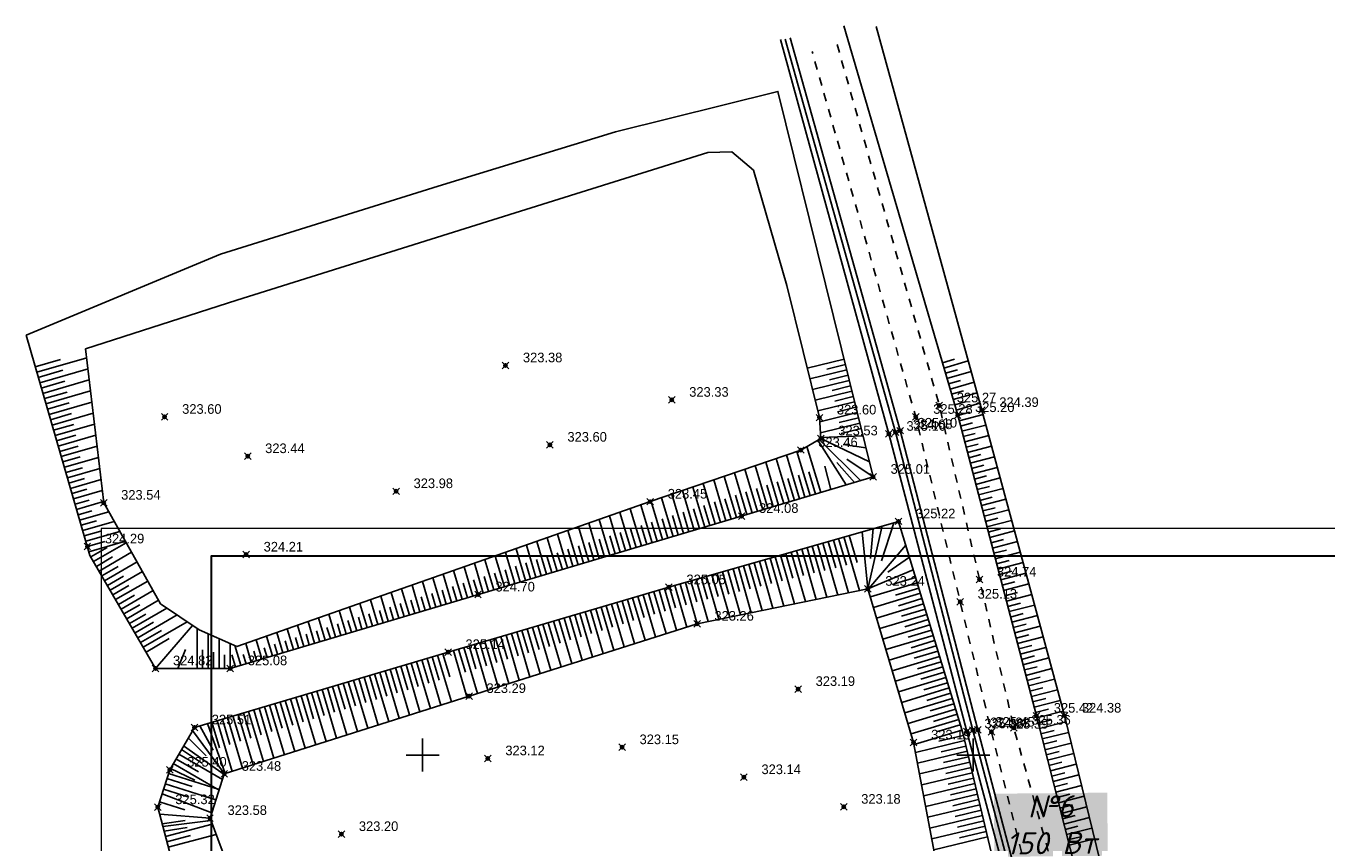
# Model space of a CAD drawing. Header units: metres. Extents: x 703615 to 712205, y 4306166 to 4311183.
# Tile 90 of 256: x 707431 to 707549, y 4306755 to 4306829. Entities that reach past the tile are written whole.
import ezdxf

# ---------------------------------------------------------------- set-up
doc = ezdxf.new("R2010")
doc.units = ezdxf.units.M
doc.header["$LTSCALE"] = 0.5
doc.header["$PDMODE"] = 35
doc.header["$PDSIZE"] = 0.3
doc.linetypes.add('Д_ТРОТ_ТРУБА', pattern=[3, 1.5, -1.5])
for name, color, linetype in [('(001) Сетка', 92, 'Continuous'), ('(004) Точки рельефа', 7, 'Continuous'), ('(025) Дорога', 7, 'Continuous'), ('(027) Гидрография', 7, 'Continuous'), ('(035) Откосы', 7, 'Continuous')]:
    doc.layers.add(name, color=color, linetype=linetype)
doc.layers.add('Рамка  штамп', color=7, linetype='Continuous', lineweight=30)
doc.styles.add('D-431', font='txt')
doc.styles.add('X_ISO', font='isocpeui.ttf')

# ---------------------------------------------------------------- blocks, each defined once
blk = doc.blocks.new('Setka')
at = {"layer": '(001) Сетка'}
for p, q in [((0, 1.5), (0, -1.5)), ((-1.5, 0), (1.5, 0))]:
    blk.add_line(p, q, dxfattribs=at)

msp = doc.modelspace()

# ---------------------------------------------------------------- linework, layer by layer
at = {"layer": '(025) Дорога', "linetype": 'Д_ТРОТ_ТРУБА', "flags": 128}
for points, elevation in [([(707533.14, 4306705.97), (707525.74, 4306738.04), (707519.02, 4306765.09), (707512.15, 4306793.69), (707502.74, 4306826.88)], 325.41), ([(707505.01, 4306827.51), (707514.29, 4306794.73), (707521.06, 4306765.45), (707528.49, 4306738.8), (707535.48, 4306706.54)], 325.25)]:
    msp.add_lwpolyline(points, dxfattribs=dict(at, elevation=elevation))
at = {"layer": '(027) Гидрография', "color": 4, "elevation": 325.07, "flags": 128}
msp.add_lwpolyline([(707530.66, 4306711.72), (707524.68, 4306737.39), (707517.34, 4306765.22), (707510.31, 4306792.29), (707500.29, 4306828.01)], dxfattribs=at)
at = {"layer": '(027) Гидрография', "flags": 128}
for points, elevation in [([(707500.75, 4306828.11), (707510.74, 4306792.44), (707517.8, 4306765.27), (707525.15, 4306737.39), (707531.25, 4306711.24)], 325.23), ([(707530.24, 4306711.2), (707524.2, 4306737.33), (707516.8, 4306765.12), (707509.72, 4306792.14), (707499.88, 4306827.96)], 325.36)]:
    msp.add_lwpolyline(points, dxfattribs=dict(at, elevation=elevation))
at = {"layer": '(035) Откосы'}
for p, q in [((707432.18, 4306798.23, 324.96), (707434.49, 4306798.9, 324.96)), ((707432.32, 4306797.75, 324.96), (707436.86, 4306799.07, 324.96)), ((707505.64, 4306798.94, 324.96), (707502.3, 4306798.12, 324.96)), ((707514.57, 4306798.6, 325.38), (707515.68, 4306798.93, 325.38)), ((707514.71, 4306798.13, 325.38), (707516.92, 4306798.77, 325.38)), ((707432.46, 4306797.27, 324.96), (707434.69, 4306797.92, 324.96)), ((707432.6, 4306796.79, 324.96), (707436.98, 4306798.06, 324.96)), ((707505.88, 4306797.97, 324.96), (707502.54, 4306797.15, 324.96)), ((707505.76, 4306798.45, 324.96), (707504.09, 4306798.04, 324.96)), ((707506, 4306797.48, 324.96), (707504.33, 4306797.07, 324.96)), ((707514.85, 4306797.65, 325.38), (707515.95, 4306797.97, 325.38)), ((707514.99, 4306797.17, 325.38), (707517.19, 4306797.81, 325.38)), ((707432.74, 4306796.31, 324.96), (707434.89, 4306796.94, 324.96)), ((707432.88, 4306795.83, 324.96), (707437.09, 4306797.06, 324.96)), ((707506.12, 4306797, 324.96), (707502.78, 4306796.17, 324.96)), ((707506.24, 4306796.51, 324.96), (707504.57, 4306796.1, 324.96)), ((707515.13, 4306796.69, 325.38), (707516.22, 4306797.01, 325.38)), ((707515.27, 4306796.21, 325.38), (707517.45, 4306796.85, 325.38)), ((707433.02, 4306795.35, 324.96), (707435.09, 4306795.95, 324.96)), ((707433.16, 4306794.87, 324.96), (707437.21, 4306796.05, 324.96)), ((707433.3, 4306794.39, 324.96), (707435.28, 4306794.97, 324.96)), ((707433.44, 4306793.91, 324.96), (707437.33, 4306795.04, 324.96)), ((707506.36, 4306796.03, 324.96), (707503.02, 4306795.2, 324.96)), ((707506.6, 4306795.06, 324.96), (707503.26, 4306794.23, 324.96)), ((707506.48, 4306795.54, 324.96), (707504.81, 4306795.13, 324.96)), ((707515.41, 4306795.74, 325.38), (707516.5, 4306796.05, 325.38)), ((707515.55, 4306795.26, 325.38), (707517.72, 4306795.89, 325.38)), ((707515.69, 4306794.78, 325.38), (707516.77, 4306795.09, 325.38)), ((707515.83, 4306794.3, 325.38), (707517.98, 4306794.93, 325.38)), ((707433.58, 4306793.43, 324.96), (707435.48, 4306793.99, 324.96)), ((707433.72, 4306792.95, 324.96), (707437.45, 4306794.04, 324.96)), ((707506.84, 4306794.09, 324.96), (707503.43, 4306793.25, 324.96)), ((707506.72, 4306794.57, 324.96), (707505.05, 4306794.16, 324.96)), ((707515.96, 4306793.82, 325.38), (707517.05, 4306794.11, 325.38)), ((707516.09, 4306793.34, 325.38), (707518.26, 4306793.91, 325.38)), ((707433.86, 4306792.48, 324.96), (707435.68, 4306793.01, 324.96)), ((707433.99, 4306792, 324.96), (707437.57, 4306793.03, 324.96)), ((707507.08, 4306793.12, 324.96), (707503.5, 4306792.24, 324.96)), ((707506.96, 4306793.6, 324.96), (707505.21, 4306793.17, 324.96)), ((707507.2, 4306792.63, 324.96), (707505.37, 4306792.18, 324.96)), ((707516.22, 4306792.86, 325.38), (707517.3, 4306793.14, 325.38)), ((707516.34, 4306792.38, 325.38), (707518.52, 4306792.95, 325.38)), ((707434.13, 4306791.52, 324.96), (707435.88, 4306792.02, 324.96)), ((707434.27, 4306791.04, 324.96), (707437.68, 4306792.03, 324.96)), ((707516.47, 4306791.9, 325.38), (707517.56, 4306792.18, 325.38)), ((707516.6, 4306791.41, 325.38), (707518.78, 4306791.99, 325.38)), ((707434.41, 4306790.56, 324.96), (707436.08, 4306791.04, 324.96)), ((707434.55, 4306790.08, 324.96), (707437.8, 4306791.02, 324.96)), ((707501.6, 4306786.25, 324.96), (707500.42, 4306790.23, 324.96)), ((707502.56, 4306786.54, 324.96), (707501.36, 4306790.56, 324.96)), ((707503.52, 4306786.82, 324.96), (707502.27, 4306791, 324.96)), ((707516.72, 4306790.93, 325.38), (707517.82, 4306791.22, 325.38)), ((707516.85, 4306790.45, 325.38), (707519.04, 4306791.02, 325.38)), ((707516.97, 4306789.97, 325.38), (707518.07, 4306790.26, 325.38)), ((707434.69, 4306789.6, 324.96), (707436.28, 4306790.06, 324.96)), ((707434.83, 4306789.12, 324.96), (707437.92, 4306790.01, 324.96)), ((707434.97, 4306788.64, 324.96), (707436.47, 4306789.07, 324.96)), ((707498.73, 4306785.4, 324.96), (707497.58, 4306789.26, 324.96)), ((707499.69, 4306785.68, 324.96), (707498.53, 4306789.59, 324.96)), ((707500.65, 4306785.97, 324.96), (707499.47, 4306789.91, 324.96)), ((707517.1, 4306789.49, 325.38), (707519.3, 4306790.06, 325.38)), ((707517.23, 4306789, 325.38), (707518.33, 4306789.29, 325.38)), ((707517.35, 4306788.52, 325.38), (707519.56, 4306789.1, 325.38)), ((707435.11, 4306788.16, 324.96), (707438.04, 4306789.01, 324.96)), ((707435.25, 4306787.68, 324.96), (707436.67, 4306788.09, 324.96)), ((707435.39, 4306787.2, 324.96), (707438.16, 4306788, 324.96)), ((707494.9, 4306784.25, 324.96), (707493.8, 4306787.96, 324.96)), ((707495.86, 4306784.54, 324.96), (707494.74, 4306788.29, 324.96)), ((707496.82, 4306784.82, 324.96), (707495.69, 4306788.61, 324.96)), ((707497.77, 4306785.11, 324.96), (707496.63, 4306788.94, 324.96)), ((707501.13, 4306786.11, 324.96), (707500.54, 4306788.09, 324.96)), ((707502.08, 4306786.39, 324.96), (707501.49, 4306788.4, 324.96)), ((707503.04, 4306786.68, 324.96), (707502.43, 4306788.71, 324.96)), ((707517.48, 4306788.04, 325.38), (707518.58, 4306788.33, 325.38)), ((707517.6, 4306787.56, 325.38), (707519.82, 4306788.14, 325.38)), ((707435.53, 4306786.72, 324.96), (707436.87, 4306787.11, 324.96)), ((707435.67, 4306786.24, 324.96), (707438.28, 4306786.99, 324.96)), ((707491.07, 4306783.11, 324.96), (707490.01, 4306786.66, 324.96)), ((707492.03, 4306783.4, 324.96), (707490.96, 4306786.99, 324.96)), ((707492.99, 4306783.68, 324.96), (707491.9, 4306787.31, 324.96)), ((707493.94, 4306783.97, 324.96), (707492.85, 4306787.64, 324.96)), ((707497.29, 4306784.97, 324.96), (707496.73, 4306786.87, 324.96)), ((707498.25, 4306785.25, 324.96), (707497.68, 4306787.18, 324.96)), ((707499.21, 4306785.54, 324.96), (707498.63, 4306787.48, 324.96)), ((707500.17, 4306785.82, 324.96), (707499.58, 4306787.79, 324.96)), ((707517.73, 4306787.08, 325.38), (707518.84, 4306787.37, 325.38)), ((707517.86, 4306786.6, 325.38), (707520.08, 4306787.18, 325.38)), ((707435.81, 4306785.76, 324.96), (707437.07, 4306786.12, 324.96)), ((707435.94, 4306785.28, 324.96), (707438.39, 4306785.99, 324.96)), ((707488.2, 4306782.26, 324.96), (707487.18, 4306785.68, 324.96)), ((707489.15, 4306782.54, 324.96), (707488.12, 4306786.01, 324.96)), ((707490.11, 4306782.83, 324.96), (707489.07, 4306786.34, 324.96)), ((707493.46, 4306783.83, 324.96), (707492.92, 4306785.65, 324.96)), ((707494.42, 4306784.11, 324.96), (707493.87, 4306785.96, 324.96)), ((707495.38, 4306784.4, 324.96), (707494.82, 4306786.26, 324.96)), ((707496.34, 4306784.68, 324.96), (707495.78, 4306786.57, 324.96)), ((707517.98, 4306786.11, 325.38), (707519.1, 4306786.4, 325.38)), ((707518.11, 4306785.63, 325.38), (707520.34, 4306786.22, 325.38)), ((707436.08, 4306784.8, 324.96), (707437.34, 4306785.16, 324.96)), ((707436.22, 4306784.32, 324.96), (707438.86, 4306785.08, 324.96)), ((707484.37, 4306781.11, 324.96), (707483.4, 4306784.36, 324.96)), ((707485.32, 4306781.4, 324.96), (707484.34, 4306784.69, 324.96)), ((707486.28, 4306781.69, 324.96), (707485.29, 4306785.02, 324.96)), ((707487.24, 4306781.97, 324.96), (707486.23, 4306785.35, 324.96)), ((707489.63, 4306782.68, 324.96), (707489.11, 4306784.43, 324.96)), ((707490.59, 4306782.97, 324.96), (707490.07, 4306784.73, 324.96)), ((707491.55, 4306783.26, 324.96), (707491.02, 4306785.04, 324.96)), ((707492.51, 4306783.54, 324.96), (707491.97, 4306785.34, 324.96)), ((707518.23, 4306785.15, 325.38), (707519.35, 4306785.44, 325.38)), ((707518.36, 4306784.67, 325.38), (707520.6, 4306785.25, 325.38)), ((707518.49, 4306784.19, 325.38), (707519.61, 4306784.48, 325.38)), ((707436.36, 4306783.84, 324.96), (707437.74, 4306784.24, 324.96)), ((707436.5, 4306783.36, 324.96), (707439.36, 4306784.19, 324.96)), ((707436.64, 4306782.88, 324.96), (707438.13, 4306783.31, 324.96)), ((707436.78, 4306782.4, 324.96), (707439.86, 4306783.29, 324.96)), ((707481.49, 4306780.26, 324.96), (707480.57, 4306783.37, 324.96)), ((707482.45, 4306780.54, 324.96), (707481.51, 4306783.7, 324.96)), ((707483.41, 4306780.83, 324.96), (707482.46, 4306784.03, 324.96)), ((707485.8, 4306781.54, 324.96), (707485.31, 4306783.2, 324.96)), ((707486.76, 4306781.83, 324.96), (707486.26, 4306783.51, 324.96)), ((707487.72, 4306782.11, 324.96), (707487.21, 4306783.82, 324.96)), ((707488.68, 4306782.4, 324.96), (707488.16, 4306784.12, 324.96)), ((707518.61, 4306783.7, 325.38), (707520.86, 4306784.29, 325.38)), ((707518.74, 4306783.22, 325.38), (707519.86, 4306783.52, 325.38)), ((707518.87, 4306782.74, 325.38), (707521.12, 4306783.33, 325.38)), ((707436.92, 4306781.92, 324.96), (707438.52, 4306782.38, 324.96)), ((707437.06, 4306781.44, 324.96), (707440.37, 4306782.4, 324.96)), ((707437.48, 4306780.54, 324.96), (707440.45, 4306782.26, 324.96)), ((707477.66, 4306779.12, 324.96), (707476.79, 4306782.04, 324.96)), ((707478.62, 4306779.4, 324.96), (707477.73, 4306782.37, 324.96)), ((707479.58, 4306779.69, 324.96), (707478.68, 4306782.7, 324.96)), ((707480.54, 4306779.97, 324.96), (707479.62, 4306783.04, 324.96)), ((707481.97, 4306780.4, 324.96), (707481.51, 4306781.97, 324.96)), ((707482.93, 4306780.69, 324.96), (707482.46, 4306782.27, 324.96)), ((707483.89, 4306780.97, 324.96), (707483.41, 4306782.58, 324.96)), ((707484.84, 4306781.26, 324.96), (707484.36, 4306782.89, 324.96)), ((707502.76, 4306781.95, 325.14), (707504.09, 4306777.31, 325.14)), ((707503.23, 4306782.09, 325.14), (707503.91, 4306779.75, 325.14)), ((707503.71, 4306782.23, 325.14), (707505.07, 4306777.51, 325.14)), ((707504.19, 4306782.36, 325.14), (707504.88, 4306779.99, 325.14)), ((707504.67, 4306782.5, 325.14), (707506.05, 4306777.71, 325.14)), ((707505.15, 4306782.64, 325.14), (707505.85, 4306780.22, 325.14)), ((707505.63, 4306782.78, 325.14), (707507.03, 4306777.91, 325.14)), ((707506.11, 4306782.91, 325.14), (707506.82, 4306780.46, 325.14)), ((707518.99, 4306782.26, 325.38), (707520.12, 4306782.55, 325.38)), ((707519.12, 4306781.78, 325.38), (707521.38, 4306782.37, 325.38)), ((707437.23, 4306780.97, 324.96), (707438.72, 4306781.84, 324.96)), ((707437.74, 4306780.11, 324.96), (707439.21, 4306780.97, 324.96)), ((707437.99, 4306779.68, 324.96), (707440.94, 4306781.39, 324.96)), ((707474.79, 4306778.26, 324.96), (707473.96, 4306781.05, 324.96)), ((707475.75, 4306778.55, 324.96), (707474.9, 4306781.38, 324.96)), ((707476.7, 4306778.83, 324.96), (707475.85, 4306781.71, 324.96)), ((707479.1, 4306779.55, 324.96), (707478.65, 4306781.04, 324.96)), ((707480.06, 4306779.83, 324.96), (707479.6, 4306781.35, 324.96)), ((707481.01, 4306780.12, 324.96), (707480.55, 4306781.66, 324.96)), ((707498.92, 4306780.85, 325.14), (707500.16, 4306776.51, 325.14)), ((707499.4, 4306780.98, 325.14), (707500.03, 4306778.8, 325.14)), ((707499.88, 4306781.12, 325.14), (707501.14, 4306776.71, 325.14)), ((707500.36, 4306781.26, 325.14), (707501, 4306779.03, 325.14)), ((707500.84, 4306781.4, 325.14), (707502.13, 4306776.91, 325.14)), ((707501.32, 4306781.54, 325.14), (707501.97, 4306779.27, 325.14)), ((707501.8, 4306781.67, 325.14), (707503.11, 4306777.11, 325.14)), ((707502.28, 4306781.81, 325.14), (707502.94, 4306779.51, 325.14)), ((707519.24, 4306781.3, 325.38), (707520.38, 4306781.59, 325.38)), ((707519.37, 4306780.81, 325.38), (707521.64, 4306781.41, 325.38)), ((707438.24, 4306779.25, 324.96), (707439.71, 4306780.1, 324.96)), ((707438.49, 4306778.81, 324.96), (707441.43, 4306780.52, 324.96)), ((707438.99, 4306777.95, 324.96), (707441.92, 4306779.65, 324.96)), ((707470.96, 4306777.12, 324.96), (707470.18, 4306779.73, 324.96)), ((707471.92, 4306777.4, 324.96), (707471.13, 4306780.06, 324.96)), ((707472.87, 4306777.69, 324.96), (707472.07, 4306780.39, 324.96)), ((707473.83, 4306777.98, 324.96), (707473.01, 4306780.72, 324.96)), ((707475.27, 4306778.4, 324.96), (707474.85, 4306779.81, 324.96)), ((707476.23, 4306778.69, 324.96), (707475.8, 4306780.12, 324.96)), ((707477.18, 4306778.97, 324.96), (707476.75, 4306780.43, 324.96)), ((707478.14, 4306779.26, 324.96), (707477.7, 4306780.73, 324.96)), ((707494.6, 4306779.61, 325.14), (707495.17, 4306777.6, 325.14)), ((707495.08, 4306779.74, 325.14), (707496.24, 4306775.7, 325.14)), ((707495.56, 4306779.88, 325.14), (707496.14, 4306777.84, 325.14)), ((707496.04, 4306780.02, 325.14), (707497.22, 4306775.9, 325.14)), ((707496.52, 4306780.16, 325.14), (707497.11, 4306778.08, 325.14)), ((707497, 4306780.3, 325.14), (707498.2, 4306776.1, 325.14)), ((707497.48, 4306780.43, 325.14), (707498.08, 4306778.32, 325.14)), ((707497.96, 4306780.57, 325.14), (707499.18, 4306776.3, 325.14)), ((707498.44, 4306780.71, 325.14), (707499.05, 4306778.56, 325.14)), ((707519.5, 4306780.33, 325.38), (707520.63, 4306780.63, 325.38)), ((707519.62, 4306779.85, 325.38), (707521.9, 4306780.45, 325.38)), ((707519.75, 4306779.37, 325.38), (707520.89, 4306779.67, 325.38)), ((707438.74, 4306778.38, 324.96), (707440.2, 4306779.23, 324.96)), ((707439.49, 4306777.09, 324.96), (707442.41, 4306778.78, 324.96)), ((707467.13, 4306775.98, 324.96), (707466.41, 4306778.4, 324.96)), ((707468.09, 4306776.26, 324.96), (707467.35, 4306778.73, 324.96)), ((707469.04, 4306776.55, 324.96), (707468.29, 4306779.07, 324.96)), ((707470, 4306776.83, 324.96), (707469.24, 4306779.4, 324.96)), ((707471.44, 4306777.26, 324.96), (707471.05, 4306778.58, 324.96)), ((707472.4, 4306777.55, 324.96), (707472, 4306778.89, 324.96)), ((707473.35, 4306777.83, 324.96), (707472.95, 4306779.19, 324.96)), ((707474.31, 4306778.12, 324.96), (707473.9, 4306779.5, 324.96)), ((707490.76, 4306778.5, 325.14), (707491.3, 4306776.63, 325.14)), ((707491.24, 4306778.64, 325.14), (707492.31, 4306774.9, 325.14)), ((707491.72, 4306778.78, 325.14), (707492.26, 4306776.89, 325.14)), ((707492.2, 4306778.92, 325.14), (707493.29, 4306775.1, 325.14)), ((707492.68, 4306779.05, 325.14), (707493.23, 4306777.13, 325.14)), ((707493.16, 4306779.19, 325.14), (707494.28, 4306775.3, 325.14)), ((707493.64, 4306779.33, 325.14), (707494.2, 4306777.37, 325.14)), ((707494.12, 4306779.47, 325.14), (707495.26, 4306775.5, 325.14)), ((707512.28, 4306778.62, 325.14), (707508.03, 4306777.33, 325.14)), ((707512.14, 4306779.1, 325.14), (707510.01, 4306778.45, 325.14)), ((707519.87, 4306778.89, 325.38), (707522.16, 4306779.48, 325.38)), ((707520, 4306778.4, 325.38), (707521.14, 4306778.7, 325.38)), ((707520.13, 4306777.92, 325.38), (707522.42, 4306778.52, 325.38)), ((707439.24, 4306777.52, 324.96), (707440.7, 4306778.37, 324.96)), ((707439.74, 4306776.65, 324.96), (707441.2, 4306777.5, 324.96)), ((707439.99, 4306776.22, 324.96), (707442.9, 4306777.91, 324.96)), ((707464.25, 4306775.12, 324.96), (707463.57, 4306777.41, 324.96)), ((707465.21, 4306775.41, 324.96), (707464.52, 4306777.74, 324.96)), ((707466.17, 4306775.69, 324.96), (707465.46, 4306778.07, 324.96)), ((707467.61, 4306776.12, 324.96), (707467.24, 4306777.34, 324.96)), ((707468.56, 4306776.41, 324.96), (707468.19, 4306777.65, 324.96)), ((707469.52, 4306776.69, 324.96), (707469.14, 4306777.96, 324.96)), ((707470.48, 4306776.98, 324.96), (707470.09, 4306778.27, 324.96)), ((707486.44, 4306777.24, 325.14), (707487.57, 4306773.4, 325.14)), ((707486.92, 4306777.38, 325.14), (707487.49, 4306775.47, 325.14)), ((707487.4, 4306777.52, 325.14), (707488.53, 4306773.7, 325.14)), ((707487.88, 4306777.67, 325.14), (707488.44, 4306775.76, 325.14)), ((707488.36, 4306777.81, 325.14), (707489.48, 4306774, 325.14)), ((707488.84, 4306777.95, 325.14), (707489.4, 4306776.05, 325.14)), ((707489.32, 4306778.09, 325.14), (707490.43, 4306774.31, 325.14)), ((707489.8, 4306778.23, 325.14), (707490.34, 4306776.34, 325.14)), ((707490.28, 4306778.37, 325.14), (707491.36, 4306774.6, 325.14)), ((707512.57, 4306777.67, 325.14), (707508.31, 4306776.37, 325.14)), ((707512.43, 4306778.14, 325.14), (707510.3, 4306777.5, 325.14)), ((707520.25, 4306777.44, 325.38), (707521.4, 4306777.74, 325.38)), ((707520.38, 4306776.96, 325.38), (707522.68, 4306777.56, 325.38)), ((707440.24, 4306775.79, 324.96), (707441.69, 4306776.63, 324.96)), ((707440.5, 4306775.36, 324.96), (707443.39, 4306777.04, 324.96)), ((707441, 4306774.49, 324.96), (707444.14, 4306776.32, 324.96)), ((707460.42, 4306773.98, 324.96), (707459.8, 4306776.09, 324.96)), ((707461.38, 4306774.27, 324.96), (707460.74, 4306776.42, 324.96)), ((707462.34, 4306774.55, 324.96), (707461.68, 4306776.75, 324.96)), ((707463.3, 4306774.84, 324.96), (707462.63, 4306777.08, 324.96)), ((707463.78, 4306774.98, 324.96), (707463.44, 4306776.11, 324.96)), ((707464.73, 4306775.26, 324.96), (707464.39, 4306776.42, 324.96)), ((707465.69, 4306775.55, 324.96), (707465.34, 4306776.73, 324.96)), ((707466.65, 4306775.84, 324.96), (707466.29, 4306777.04, 324.96)), ((707482.61, 4306776.12, 325.14), (707483.77, 4306772.19, 325.14)), ((707483.09, 4306776.26, 325.14), (707483.67, 4306774.3, 325.14)), ((707483.57, 4306776.4, 325.14), (707484.72, 4306772.49, 325.14)), ((707484.05, 4306776.54, 325.14), (707484.62, 4306774.59, 325.14)), ((707484.53, 4306776.68, 325.14), (707485.67, 4306772.8, 325.14)), ((707485.01, 4306776.82, 325.14), (707485.58, 4306774.88, 325.14)), ((707485.49, 4306776.96, 325.14), (707486.62, 4306773.1, 325.14)), ((707485.97, 4306777.1, 325.14), (707486.53, 4306775.18, 325.14)), ((707512.86, 4306776.71, 325.14), (707508.6, 4306775.42, 325.14)), ((707512.71, 4306777.19, 325.14), (707510.58, 4306776.54, 325.14)), ((707513, 4306776.23, 325.14), (707510.87, 4306775.59, 325.14)), ((707520.5, 4306776.48, 325.38), (707521.66, 4306776.78, 325.38)), ((707520.63, 4306776, 325.38), (707522.94, 4306776.6, 325.38)), ((707440.75, 4306774.92, 324.96), (707442.22, 4306775.78, 324.96)), ((707441.25, 4306774.06, 324.96), (707442.93, 4306775.04, 324.96)), ((707441.5, 4306773.63, 324.96), (707445.07, 4306775.7, 324.96)), ((707442, 4306772.76, 324.96), (707445.99, 4306775.08, 324.96)), ((707457.55, 4306773.12, 324.96), (707456.96, 4306775.09, 324.96)), ((707458.51, 4306773.41, 324.96), (707457.91, 4306775.43, 324.96)), ((707459.47, 4306773.7, 324.96), (707458.85, 4306775.76, 324.96)), ((707459.95, 4306773.84, 324.96), (707459.63, 4306774.88, 324.96)), ((707460.9, 4306774.12, 324.96), (707460.59, 4306775.19, 324.96)), ((707461.86, 4306774.41, 324.96), (707461.54, 4306775.5, 324.96)), ((707462.82, 4306774.69, 324.96), (707462.49, 4306775.8, 324.96)), ((707478.3, 4306774.85, 325.14), (707478.89, 4306772.84, 325.14)), ((707478.78, 4306774.99, 325.14), (707479.96, 4306770.98, 325.14)), ((707479.26, 4306775.13, 325.14), (707479.85, 4306773.13, 325.14)), ((707479.74, 4306775.27, 325.14), (707480.91, 4306771.29, 325.14)), ((707480.22, 4306775.41, 325.14), (707480.8, 4306773.43, 325.14)), ((707480.7, 4306775.56, 325.14), (707481.86, 4306771.59, 325.14)), ((707481.18, 4306775.7, 325.14), (707481.76, 4306773.72, 325.14)), ((707481.65, 4306775.84, 325.14), (707482.81, 4306771.89, 325.14)), ((707482.13, 4306775.98, 325.14), (707482.71, 4306774.01, 325.14)), ((707513.15, 4306775.75, 325.14), (707508.88, 4306774.46, 325.14)), ((707513.29, 4306775.28, 325.14), (707511.16, 4306774.63, 325.14)), ((707520.76, 4306775.51, 325.38), (707521.91, 4306775.82, 325.38)), ((707520.88, 4306775.03, 325.38), (707523.2, 4306775.64, 325.38)), ((707521.01, 4306774.55, 325.38), (707522.17, 4306774.85, 325.38)), ((707441.75, 4306773.2, 324.96), (707443.64, 4306774.29, 324.96)), ((707446.89, 4306770.84, 324.96), (707446.89, 4306774.47, 324.96)), ((707447.89, 4306770.84, 324.96), (707447.89, 4306773.99, 324.96)), ((707453.72, 4306771.98, 324.96), (707453.19, 4306773.77, 324.96)), ((707454.68, 4306772.27, 324.96), (707454.13, 4306774.1, 324.96)), ((707455.64, 4306772.55, 324.96), (707455.08, 4306774.43, 324.96)), ((707456.59, 4306772.84, 324.96), (707456.02, 4306774.76, 324.96)), ((707457.07, 4306772.98, 324.96), (707456.78, 4306773.96, 324.96)), ((707458.03, 4306773.27, 324.96), (707457.73, 4306774.26, 324.96)), ((707458.99, 4306773.55, 324.96), (707458.68, 4306774.57, 324.96)), ((707474.47, 4306773.73, 325.14), (707475.07, 4306771.68, 325.14)), ((707474.95, 4306773.87, 325.14), (707476.15, 4306769.78, 325.14)), ((707475.43, 4306774.01, 325.14), (707476.03, 4306771.97, 325.14)), ((707475.91, 4306774.15, 325.14), (707477.1, 4306770.08, 325.14)), ((707476.38, 4306774.29, 325.14), (707476.98, 4306772.26, 325.14)), ((707476.86, 4306774.43, 325.14), (707478.05, 4306770.38, 325.14)), ((707477.34, 4306774.57, 325.14), (707477.94, 4306772.55, 325.14)), ((707477.82, 4306774.71, 325.14), (707479, 4306770.68, 325.14)), ((707513.44, 4306774.8, 325.14), (707509.17, 4306773.5, 325.14)), ((707513.73, 4306773.84, 325.14), (707509.45, 4306772.55, 325.14)), ((707513.58, 4306774.32, 325.14), (707511.45, 4306773.67, 325.14)), ((707521.14, 4306774.07, 325.38), (707523.46, 4306774.68, 325.38)), ((707521.26, 4306773.59, 325.38), (707522.42, 4306773.89, 325.38)), ((707521.39, 4306773.1, 325.38), (707523.72, 4306773.71, 325.38)), ((707442.25, 4306772.33, 324.96), (707444.35, 4306773.55, 324.96)), ((707447.39, 4306770.84, 324.96), (707447.39, 4306772.52, 324.96)), ((707448.89, 4306770.84, 324.96), (707448.89, 4306773.55, 324.96)), ((707449.89, 4306770.84, 324.96), (707449.89, 4306773.11, 324.96)), ((707450.85, 4306771.13, 324.96), (707450.31, 4306772.92, 324.96)), ((707451.81, 4306771.41, 324.96), (707451.3, 4306773.11, 324.96)), ((707452.76, 4306771.7, 324.96), (707452.24, 4306773.44, 324.96)), ((707453.24, 4306771.84, 324.96), (707452.98, 4306772.72, 324.96)), ((707454.2, 4306772.13, 324.96), (707453.93, 4306773.03, 324.96)), ((707455.16, 4306772.41, 324.96), (707454.88, 4306773.34, 324.96)), ((707456.11, 4306772.7, 324.96), (707455.83, 4306773.65, 324.96)), ((707470.64, 4306772.6, 325.14), (707471.25, 4306770.51, 325.14)), ((707471.11, 4306772.74, 325.14), (707472.34, 4306768.57, 325.14)), ((707471.59, 4306772.88, 325.14), (707472.21, 4306770.8, 325.14)), ((707472.07, 4306773.02, 325.14), (707473.29, 4306768.87, 325.14)), ((707472.55, 4306773.16, 325.14), (707473.16, 4306771.09, 325.14)), ((707473.03, 4306773.3, 325.14), (707474.24, 4306769.17, 325.14)), ((707473.51, 4306773.45, 325.14), (707474.12, 4306771.38, 325.14)), ((707473.99, 4306773.59, 325.14), (707475.2, 4306769.47, 325.14)), ((707514.02, 4306772.89, 325.14), (707509.74, 4306771.59, 325.14)), ((707513.87, 4306773.37, 325.14), (707511.73, 4306772.72, 325.14)), ((707521.51, 4306772.62, 325.38), (707522.68, 4306772.93, 325.38)), ((707521.64, 4306772.14, 325.38), (707523.98, 4306772.75, 325.38)), ((707448.39, 4306770.84, 324.96), (707448.39, 4306772.31, 324.96)), ((707449.39, 4306770.84, 324.96), (707449.39, 4306772.09, 324.96)), ((707450.37, 4306770.98, 324.96), (707450.04, 4306772.08, 324.96)), ((707451.33, 4306771.27, 324.96), (707451.08, 4306772.11, 324.96)), ((707452.28, 4306771.55, 324.96), (707452.03, 4306772.41, 324.96)), ((707466.97, 4306769.2, 325.14), (707466.34, 4306771.33, 325.14)), ((707468.08, 4306767.21, 325.14), (707466.82, 4306771.47, 325.14)), ((707467.93, 4306769.49, 325.14), (707467.29, 4306771.61, 325.14)), ((707469.03, 4306767.51, 325.14), (707467.77, 4306771.75, 325.14)), ((707468.88, 4306769.78, 325.14), (707468.25, 4306771.9, 325.14)), ((707469.98, 4306767.82, 325.14), (707468.72, 4306772.04, 325.14)), ((707469.83, 4306770.07, 325.14), (707469.2, 4306772.18, 325.14)), ((707470.16, 4306772.46, 325.14), (707471.39, 4306768.26, 325.14)), ((707514.31, 4306771.93, 325.14), (707510.02, 4306770.63, 325.14)), ((707514.16, 4306772.41, 325.14), (707512.02, 4306771.76, 325.14)), ((707514.45, 4306771.45, 325.14), (707512.31, 4306770.8, 325.14)), ((707521.77, 4306771.66, 325.38), (707522.94, 4306771.97, 325.38)), ((707521.89, 4306771.18, 325.38), (707524.24, 4306771.79, 325.38)), ((707463.17, 4306768.03, 325.14), (707462.53, 4306770.2, 325.14)), ((707464.29, 4306766.01, 325.14), (707463, 4306770.34, 325.14)), ((707464.12, 4306768.32, 325.14), (707463.48, 4306770.48, 325.14)), ((707465.24, 4306766.31, 325.14), (707463.96, 4306770.62, 325.14)), ((707465.07, 4306768.61, 325.14), (707464.43, 4306770.76, 325.14)), ((707466.19, 4306766.61, 325.14), (707464.91, 4306770.91, 325.14)), ((707466.02, 4306768.9, 325.14), (707465.39, 4306771.05, 325.14)), ((707467.13, 4306766.91, 325.14), (707465.86, 4306771.19, 325.14)), ((707514.6, 4306770.98, 325.14), (707510.31, 4306769.67, 325.14)), ((707514.74, 4306770.5, 325.14), (707512.6, 4306769.85, 325.14)), ((707522.02, 4306770.7, 325.38), (707523.19, 4306771, 325.38)), ((707522.14, 4306770.21, 325.38), (707524.5, 4306770.83, 325.38)), ((707459.37, 4306766.86, 325.14), (707458.72, 4306769.07, 325.14)), ((707460.5, 4306764.8, 325.14), (707459.19, 4306769.21, 325.14)), ((707460.32, 4306767.15, 325.14), (707459.67, 4306769.35, 325.14)), ((707461.45, 4306765.1, 325.14), (707460.15, 4306769.49, 325.14)), ((707461.27, 4306767.44, 325.14), (707460.62, 4306769.63, 325.14)), ((707462.4, 4306765.4, 325.14), (707461.1, 4306769.77, 325.14)), ((707462.22, 4306767.73, 325.14), (707461.57, 4306769.92, 325.14)), ((707463.34, 4306765.7, 325.14), (707462.05, 4306770.06, 325.14)), ((707514.89, 4306770.02, 325.14), (707510.59, 4306768.72, 325.14)), ((707515.18, 4306769.07, 325.14), (707510.88, 4306767.76, 325.14)), ((707515.03, 4306769.54, 325.14), (707512.88, 4306768.89, 325.14)), ((707522.27, 4306769.73, 325.38), (707523.45, 4306770.04, 325.38)), ((707522.4, 4306769.25, 325.38), (707524.76, 4306769.87, 325.38)), ((707522.52, 4306768.77, 325.38), (707523.7, 4306769.08, 325.38)), ((707455.76, 4306763.29, 325.14), (707454.43, 4306767.79, 325.14)), ((707455.57, 4306765.69, 325.14), (707454.9, 4306767.93, 325.14)), ((707456.71, 4306763.59, 325.14), (707455.38, 4306768.08, 325.14)), ((707456.52, 4306765.98, 325.14), (707455.86, 4306768.22, 325.14)), ((707457.66, 4306763.9, 325.14), (707456.33, 4306768.36, 325.14)), ((707457.47, 4306766.27, 325.14), (707456.81, 4306768.5, 325.14)), ((707458.6, 4306764.2, 325.14), (707457.29, 4306768.64, 325.14)), ((707458.42, 4306766.57, 325.14), (707457.76, 4306768.78, 325.14)), ((707459.55, 4306764.5, 325.14), (707458.24, 4306768.93, 325.14)), ((707515.47, 4306768.11, 325.14), (707511.16, 4306766.8, 325.14)), ((707515.32, 4306768.59, 325.14), (707513.17, 4306767.93, 325.14)), ((707522.65, 4306768.29, 325.38), (707525.02, 4306768.91, 325.38)), ((707522.77, 4306767.8, 325.38), (707523.96, 4306768.12, 325.38)), ((707522.9, 4306767.32, 325.38), (707525.28, 4306767.94, 325.38)), ((707451.97, 4306762.09, 325.14), (707450.61, 4306766.66, 325.14)), ((707451.77, 4306764.52, 325.14), (707451.09, 4306766.8, 325.14)), ((707452.92, 4306762.39, 325.14), (707451.57, 4306766.94, 325.14)), ((707452.72, 4306764.81, 325.14), (707452.04, 4306767.09, 325.14)), ((707453.87, 4306762.69, 325.14), (707452.52, 4306767.23, 325.14)), ((707453.67, 4306765.1, 325.14), (707453, 4306767.37, 325.14)), ((707454.81, 4306762.99, 325.14), (707453.47, 4306767.51, 325.14)), ((707454.62, 4306765.4, 325.14), (707453.95, 4306767.65, 325.14)), ((707515.76, 4306767.15, 325.14), (707511.45, 4306765.85, 325.14)), ((707515.61, 4306767.63, 325.14), (707513.46, 4306766.98, 325.14)), ((707515.9, 4306766.68, 325.14), (707513.75, 4306766.02, 325.14)), ((707523.03, 4306766.84, 325.38), (707524.22, 4306767.15, 325.38)), ((707523.15, 4306766.36, 325.38), (707525.54, 4306766.97, 325.38)), ((707448.92, 4306763.64, 325.14), (707448.23, 4306765.95, 325.14)), ((707450.08, 4306761.48, 325.14), (707448.71, 4306766.1, 325.14)), ((707449.87, 4306763.94, 325.14), (707449.18, 4306766.24, 325.14)), ((707451.02, 4306761.78, 325.14), (707449.66, 4306766.38, 325.14)), ((707450.82, 4306764.23, 325.14), (707450.14, 4306766.52, 325.14)), ((707516.05, 4306766.2, 325.14), (707511.73, 4306764.89, 325.14)), ((707516.19, 4306765.72, 325.14), (707514.03, 4306765.07, 325.14)), ((707523.27, 4306765.88, 325.38), (707524.47, 4306766.18, 325.38)), ((707523.4, 4306765.39, 325.38), (707525.79, 4306766, 325.38)), ((707516.34, 4306765.24, 325.14), (707512, 4306763.93, 325.14)), ((707516.59, 4306764.28, 325.14), (707512.13, 4306763.21, 325.14)), ((707516.47, 4306764.76, 325.14), (707514.25, 4306764.23, 325.14)), ((707523.52, 4306764.91, 325.38), (707524.71, 4306765.21, 325.38)), ((707523.64, 4306764.43, 325.38), (707526.02, 4306765.03, 325.38)), ((707523.76, 4306763.95, 325.38), (707524.95, 4306764.25, 325.38)), ((707449.19, 4306760.74, 325.14), (707445.22, 4306763.05, 325.14)), ((707447.39, 4306762.19, 325.14), (707445.47, 4306763.48, 325.14)), ((707516.82, 4306763.31, 325.14), (707512.32, 4306762.23, 325.14)), ((707516.7, 4306763.79, 325.14), (707514.46, 4306763.25, 325.14)), ((707523.89, 4306763.46, 325.38), (707526.26, 4306764.06, 325.38)), ((707524.01, 4306762.98, 325.38), (707525.19, 4306763.28, 325.38)), ((707524.13, 4306762.5, 325.38), (707526.5, 4306763.1, 325.38)), ((707448.88, 4306759.77, 325.14), (707444.72, 4306762.19, 325.14)), ((707447, 4306761.44, 325.14), (707444.97, 4306762.62, 325.14)), ((707517.05, 4306762.33, 325.14), (707512.5, 4306761.25, 325.14)), ((707516.93, 4306762.82, 325.14), (707514.67, 4306762.28, 325.14)), ((707524.25, 4306762.01, 325.38), (707525.43, 4306762.31, 325.38)), ((707524.38, 4306761.53, 325.38), (707526.73, 4306762.13, 325.38)), ((707446.45, 4306760.1, 325.14), (707444.14, 4306760.83, 325.14)), ((707448.9, 4306759.84, 325.14), (707444.29, 4306761.3, 325.14)), ((707446.69, 4306760.69, 325.14), (707444.47, 4306761.76, 325.14)), ((707517.28, 4306761.36, 325.14), (707512.69, 4306760.26, 325.14)), ((707517.17, 4306761.85, 325.14), (707514.88, 4306761.3, 325.14)), ((707517.4, 4306760.88, 325.14), (707515.09, 4306760.32, 325.14)), ((707524.5, 4306761.05, 325.38), (707525.68, 4306761.35, 325.38)), ((707524.62, 4306760.57, 325.38), (707526.97, 4306761.16, 325.38)), ((707446.14, 4306759.15, 325.14), (707443.84, 4306759.88, 325.14)), ((707448.6, 4306758.9, 325.14), (707443.99, 4306760.35, 325.14)), ((707517.52, 4306760.39, 325.14), (707512.88, 4306759.28, 325.14)), ((707517.63, 4306759.91, 325.14), (707515.3, 4306759.35, 325.14)), ((707524.74, 4306760.08, 325.38), (707525.92, 4306760.38, 325.38)), ((707524.87, 4306759.6, 325.38), (707527.21, 4306760.19, 325.38)), ((707517.75, 4306759.42, 325.14), (707513.06, 4306758.3, 325.14)), ((707517.98, 4306758.45, 325.14), (707513.25, 4306757.32, 325.14)), ((707517.86, 4306758.93, 325.14), (707515.51, 4306758.37, 325.14)), ((707524.99, 4306759.12, 325.38), (707526.16, 4306759.41, 325.38)), ((707525.11, 4306758.63, 325.38), (707527.44, 4306759.23, 325.38)), ((707525.23, 4306758.15, 325.38), (707526.4, 4306758.45, 325.38)), ((707518.21, 4306757.48, 325.14), (707513.43, 4306756.33, 325.14)), ((707518.1, 4306757.96, 325.14), (707515.72, 4306757.39, 325.14)), ((707525.36, 4306757.67, 325.38), (707527.68, 4306758.26, 325.38)), ((707525.48, 4306757.19, 325.38), (707526.64, 4306757.48, 325.38)), ((707525.6, 4306756.7, 325.38), (707527.92, 4306757.29, 325.38)), ((707445.99, 4306756.38, 325.14), (707443.9, 4306756.05, 325.14)), ((707448.27, 4306756.69, 325.14), (707444.02, 4306755.57, 325.14)), ((707518.45, 4306756.51, 325.14), (707513.62, 4306755.35, 325.14)), ((707518.33, 4306756.99, 325.14), (707515.93, 4306756.42, 325.14)), ((707518.56, 4306756.02, 325.14), (707516.14, 4306755.44, 325.14)), ((707525.72, 4306756.22, 325.38), (707526.88, 4306756.51, 325.38)), ((707525.85, 4306755.74, 325.38), (707528.15, 4306756.32, 325.38)), ((707446.3, 4306755.66, 325.14), (707444.15, 4306755.09, 325.14)), ((707448.62, 4306755.76, 325.14), (707444.27, 4306754.61, 325.14)), ((707518.68, 4306755.54, 325.14), (707513.8, 4306754.37, 325.14)), ((707525.97, 4306755.26, 325.38), (707527.12, 4306755.55, 325.38)), ((707526.09, 4306754.77, 325.38), (707528.39, 4306755.36, 325.38))]:
    msp.add_line(p, q, dxfattribs=at)
at = {"layer": '(035) Откосы', "flags": 128}
for points, elevation in [([(707530.26, 4306738.36), (707523.11, 4306766.54), (707515.96, 4306793.85), (707505.63, 4306829.2)], 325.38), ([(707508.56, 4306829.16), (707518.15, 4306794.3), (707525.65, 4306766.55), (707532.4, 4306738.92)], 324.35), ([(707431.35, 4306801.11), (707449, 4306808.48), (707468.77, 4306814.65), (707484.87, 4306819.58), (707499.63, 4306823.25), (707508.28, 4306788.24), (707449.9, 4306770.84), (707443.12, 4306770.84), (707437.15, 4306781.11), (707431.35, 4306801.11)], 324.96), ([(707436.76, 4306799.88), (707450.51, 4306804.29), (707471.23, 4306810.81), (707493.27, 4306817.72), (707495.44, 4306817.77), (707497.41, 4306816.09), (707500.45, 4306805.63), (707503.41, 4306793.62), (707503.54, 4306791.73), (707501.71, 4306790.68), (707488.04, 4306785.99), (707450.51, 4306772.83), (707447.08, 4306774.34), (707443.57, 4306776.71), (707438.41, 4306785.89), (707436.76, 4306799.88)], 323.8), ([(707505.83, 4306787.51), (707503.27, 4306791.57)], 324.96), ([(707507.12, 4306787.9), (707503.38, 4306791.64)], 324.96), ([(707507.36, 4306791.97), (707503.53, 4306791.82)], 324.96), ([(707507.94, 4306789.62), (707503.54, 4306791.73)], 324.96), ([(707507.63, 4306790.88), (707505.57, 4306791.17)], 324.96), ([(707504.44, 4306787.1), (707503.91, 4306789.22)], 324.96), ([(707506.59, 4306787.74), (707504.99, 4306789.54)], 324.96), ([(707508.28, 4306788.24), (707505.88, 4306789.86)], 324.96), ([(707469.68, 4306772.32), (707489.74, 4306778.21), (707510.59, 4306784.2), (707516.42, 4306764.98), (707519.31, 4306752.89), (707485.3, 4306739.88), (707459.69, 4306731.31), (707455.93, 4306730.45), (707452.55, 4306730.13)], 325.14), ([(707507.28, 4306783.25), (707507.81, 4306778.07)], 325.14), ([(707509.11, 4306783.78), (707507.81, 4306778.07)], 325.14), ([(707508.29, 4306783.54), (707508.03, 4306780.83)], 325.14), ([(707510.17, 4306784.08), (707509.05, 4306780.6)], 325.14), ([(707511.25, 4306782.03), (707507.88, 4306778.1)], 325.14), ([(707511.57, 4306780.96), (707509.63, 4306779.59)], 325.14), ([(707511.92, 4306779.81), (707507.81, 4306778.07)], 325.14), ([(707476.03, 4306741.09), (707458.37, 4306736.18), (707454.92, 4306740.38), (707452.34, 4306745.74), (707448.06, 4306757.24), (707449.36, 4306761.26), (707471.59, 4306768.33), (707492.29, 4306774.9), (707507.81, 4306778.07), (707511.96, 4306764.11), (707514.08, 4306752.91), (707501.23, 4306748.83), (707476.03, 4306741.09)], 323.11), ([(707446.47, 4306774.75), (707443.12, 4306770.84)], 323.8), ([(707445.14, 4306770.84), (707445.84, 4306772.56)], 324.96), ([(707469.68, 4306772.32), (707446.64, 4306765.48), (707444.4, 4306761.64), (707443.32, 4306758.23), (707447.44, 4306742.59)], 325.14), ([(707447.15, 4306765.63), (707448.34, 4306763.42)], 325.14), ([(707446.09, 4306764.55), (707447.71, 4306762.89)], 325.14), ([(707446.48, 4306765.21), (707449.39, 4306761.27)], 325.14), ([(707445.66, 4306763.8), (707449.34, 4306761.19)], 325.14), ([(707443.48, 4306758.72), (707445.77, 4306757.98)], 325.14), ([(707443.71, 4306759.45), (707448.22, 4306757.73)], 325.14), ([(707443.49, 4306757.61), (707448.06, 4306757.24)], 325.14), ([(707443.72, 4306756.73), (707445.81, 4306757.03)], 325.14), ([(707443.78, 4306756.49), (707448.14, 4306757.02)], 325.14)]:
    msp.add_lwpolyline(points, dxfattribs=dict(at, elevation=elevation))
msp.add_lwpolyline([(707447.84, 4306765.83), (707449.43, 4306761.28)], dxfattribs=at)
at = {"lineweight": 30, "ltscale": 0.1, "elevation": 321.54}
msp.add_lwpolyline([(707448.16, 4306637.54), (707645.66, 4306637.54), (707645.66, 4306781.04), (707448.16, 4306781.04), (707448.16, 4306637.54)], dxfattribs=at)
at = {"color": 0, "linetype": 'ByBlock', "lineweight": -2, "transparency": 16777216}
for p in [(707474.89, 4306798.37, 323.38), (707490, 4306795.24, 323.33), (707514.29, 4306794.73, 325.27), (707443.94, 4306793.69, 323.6), (707503.41, 4306793.62, 323.6), (707512.15, 4306793.69, 325.28), (707515.96, 4306793.85, 325.2), (707518.15, 4306794.3, 324.39), (707510.31, 4306792.29, 324.68), (707510.74, 4306792.44, 325.1), (707478.93, 4306791.15, 323.6), (707503.54, 4306791.73, 323.53), (707509.72, 4306792.14, 325.1), (707451.49, 4306790.12, 323.44), (707501.71, 4306790.68, 323.46), (707508.28, 4306788.24, 325.01), (707464.96, 4306786.93, 323.98), (707438.41, 4306785.89, 323.55), (707488.04, 4306785.99, 323.45), (707496.34, 4306784.68, 324.08), (707510.59, 4306784.2, 325.22), (707436.92, 4306781.92, 324.29), (707451.34, 4306781.18, 324.21), (707489.74, 4306778.21, 325.05), (707517.95, 4306778.91, 324.74), (707472.4, 4306777.55, 324.7), (707507.81, 4306778.07, 323.24), (707516.19, 4306776.9, 325.13), (707492.29, 4306774.9, 323.25), (707469.68, 4306772.32, 325.14), (707443.12, 4306770.84, 324.82), (707449.9, 4306770.84, 325.08), (707501.47, 4306768.96, 323.19), (707471.59, 4306768.33, 323.29), (707523.11, 4306766.54, 325.42), (707525.65, 4306766.55, 324.38), (707446.64, 4306765.48, 325.51), (707516.8, 4306765.12, 325.36), (707517.34, 4306765.22, 324.88), (707517.8, 4306765.27, 325.45), (707521.06, 4306765.45, 325.36), (707511.96, 4306764.11, 323.19), (707519.02, 4306765.09, 325.39), (707485.48, 4306763.68, 323.15), (707444.4, 4306761.64, 325.4), (707473.29, 4306762.67, 323.12), (707449.36, 4306761.26, 323.49), (707496.55, 4306760.96, 323.14), (707443.32, 4306758.23, 325.32), (707505.61, 4306758.27, 323.18), (707448.06, 4306757.24, 323.58), (707459.99, 4306755.79, 323.2)]:
    msp.add_point(p, dxfattribs=at)
at = {"layer": 'Рамка  штамп', "color": 7, "linetype": 'Continuous', "lineweight": 15, "ltscale": 100, "elevation": 321.54}
msp.add_lwpolyline([(707438.16, 4306635.04), (707648.16, 4306635.04), (707648.16, 4306783.54), (707438.16, 4306783.54), (707438.16, 4306635.04)], dxfattribs=at)

# ---------------------------------------------------------------- block references
at = {"layer": '(001) Сетка'}
for p in [(707467.37, 4306762.97), (707517.37, 4306762.97)]:
    msp.add_blockref('Setka', p, dxfattribs=at)

# ---------------------------------------------------------------- texts
at = {"layer": '(004) Точки рельефа', "style": 'D-431'}
for s, p in [('323.38', (707476.48, 4306798.65, 323.38)), ('323.33', (707491.58, 4306795.52, 323.33)), ('325.27', (707515.88, 4306795.01, 325.27)), ('325.20', (707517.54, 4306794.13, 325.2)), ('324.39', (707519.74, 4306794.59, 324.39)), ('323.60', (707445.53, 4306793.97, 323.6)), ('323.60', (707504.99, 4306793.91, 323.6)), ('325.28', (707513.74, 4306793.97, 325.28)), ('323.53', (707505.12, 4306792.01, 323.53)), ('325.10', (707511.31, 4306792.43, 325.1)), ('324.68', (707511.9, 4306792.58, 324.68)), ('325.10', (707512.33, 4306792.72, 325.1)), ('323.60', (707480.52, 4306791.44, 323.6)), ('323.46', (707503.3, 4306790.96, 323.46)), ('323.44', (707453.07, 4306790.4, 323.44)), ('325.01', (707509.87, 4306788.52, 325.01)), ('323.98', (707466.55, 4306787.22, 323.98)), ('323.54', (707439.99, 4306786.17, 323.55)), ('323.45', (707489.63, 4306786.27, 323.45)), ('324.08', (707497.92, 4306784.97, 324.08)), ('325.22', (707512.17, 4306784.48, 325.22)), ('324.29', (707438.51, 4306782.2, 324.29)), ('324.21', (707452.93, 4306781.46, 324.21)), ('324.74', (707519.53, 4306779.19, 324.74)), ('324.70', (707473.98, 4306777.83, 324.7)), ('325.05', (707491.33, 4306778.49, 325.05)), ('323.24', (707509.39, 4306778.35, 323.24)), ('325.13', (707517.77, 4306777.18, 325.13)), ('323.26', (707493.87, 4306775.18, 323.25)), ('325.14', (707471.26, 4306772.6, 325.14)), ('324.82', (707444.7, 4306771.13, 324.82)), ('325.08', (707451.49, 4306771.13, 325.08)), ('323.19', (707503.06, 4306769.25, 323.19)), ('323.29', (707473.17, 4306768.61, 323.29)), ('325.51', (707448.22, 4306765.76, 325.51)), ('325.36', (707522.65, 4306765.73, 325.36)), ('325.42', (707524.69, 4306766.82, 325.42)), ('324.38', (707527.24, 4306766.83, 324.38)), ('325.36', (707518.39, 4306765.4, 325.36)), ('324.88', (707518.92, 4306765.5, 324.88)), ('325.45', (707519.38, 4306765.55, 325.45)), ('325.39', (707520.61, 4306765.37, 325.39)), ('323.15', (707487.07, 4306763.96, 323.15)), ('323.19', (707513.55, 4306764.39, 323.19)), ('323.12', (707474.88, 4306762.95, 323.12)), ('325.40', (707445.99, 4306761.92, 325.4)), ('323.48', (707450.94, 4306761.54, 323.49)), ('323.14', (707498.14, 4306761.24, 323.14)), ('325.32', (707444.91, 4306758.51, 325.32)), ('323.58', (707449.65, 4306757.53, 323.58)), ('323.18', (707507.2, 4306758.55, 323.18)), ('323.20', (707461.58, 4306756.07, 323.2))]:
    msp.add_text(s, height=0.875, dxfattribs=at).set_placement(p)
at = {"color": 5, "linetype": 'ByBlock', "ltscale": 0.5, "insert": (707524.42, 4306756.64, -326.06), "char_height": 2, "width": 9.8939, "attachment_point": 5, "rotation": 0.542, "style": 'X_ISO', "bg_fill": 1, "box_fill_scale": 1.1, "bg_fill_color": 255, "bg_fill_transparency": 0}
msp.add_mtext('{\\fISOCPEUR|b1|i1|c204|p34;№6\\P150 Вт}', dxfattribs=at)

doc.saveas('drawing.dxf')
